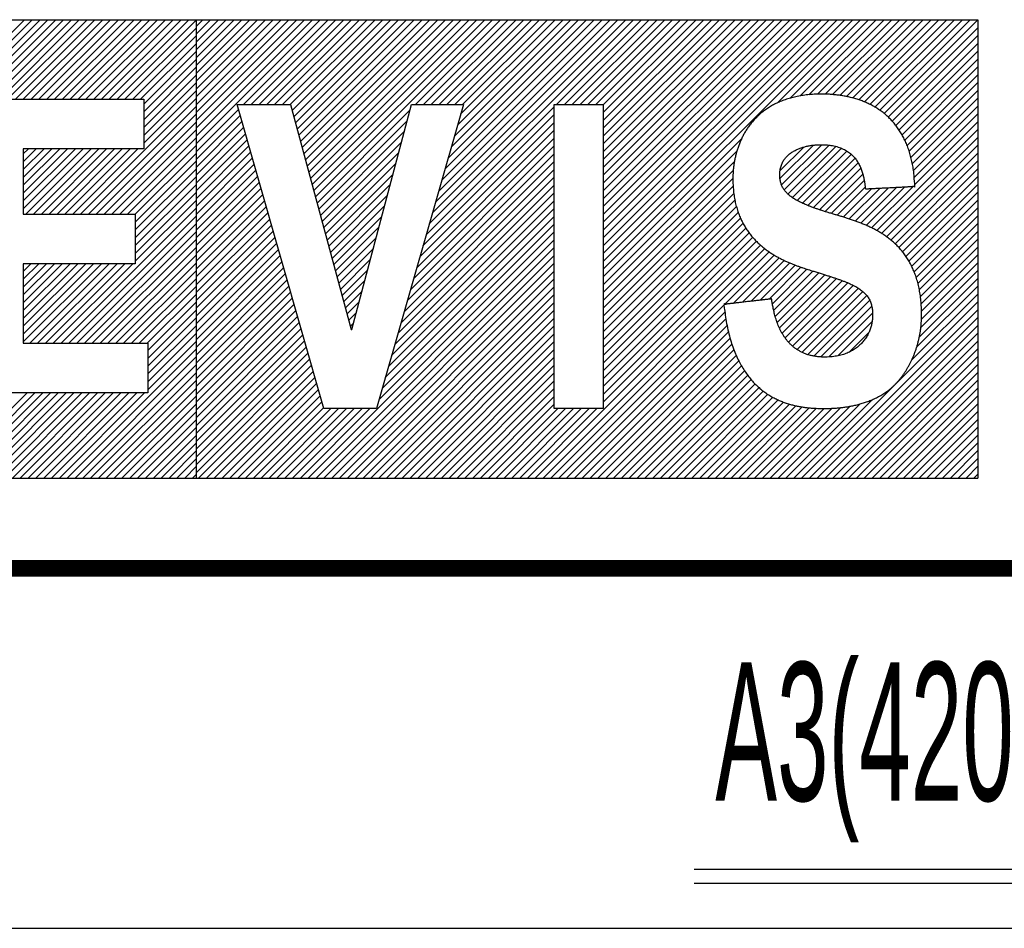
# Model space of a CAD drawing. Header units: millimetres. Extents: x 0 to 420, y -2 to 297.
# Tile 6 of 20: x 377 to 395, y 0 to 16. Entities that reach past the tile are written whole.
import ezdxf

# ---------------------------------------------------------------- set-up
doc = ezdxf.new("R2010")
doc.units = ezdxf.units.MM
doc.header["$LTSCALE"] = 23.1
doc.layers.get('0').update_dxf_attribs({"linetype": 'CONTINUOUS'})
doc.styles.add('TEXTSTYLE_3', font='txt', dxfattribs={"width": 0.5})

msp = doc.modelspace()

# ---------------------------------------------------------------- linework, layer by layer
at = {"color": 2, "linetype": 'Continuous'}
for p, q in [((363.732, 16.41), (394.306, 16.41)), ((380.195, 8.132), (380.195, 16.41)), ((394.306, 16.41), (394.306, 8.132)), ((363.732, 8.132), (394.306, 8.132))]:
    msp.add_line(p, q, dxfattribs=at)
at = {"color": 134, "linetype": 'Continuous', "true_color": 0x229a97}
for p, q in [((374.55, 13.871), (377.089, 16.41)), ((374.566, 13.746), (377.23, 16.41)), ((374.569, 13.324), (377.654, 16.41)), ((374.576, 13.615), (377.371, 16.41)), ((374.577, 13.474), (377.513, 16.41)), ((376.36, 14.974), (377.796, 16.41)), ((376.501, 14.974), (377.937, 16.41)), ((376.643, 14.974), (378.078, 16.41)), ((376.784, 14.974), (378.22, 16.41)), ((376.925, 14.974), (378.361, 16.41)), ((377.067, 14.974), (378.503, 16.41)), ((377.208, 14.974), (378.644, 16.41)), ((377.35, 14.974), (378.786, 16.41)), ((377.491, 14.974), (378.927, 16.41)), ((377.632, 14.974), (379.068, 16.41)), ((377.774, 14.974), (379.21, 16.41)), ((377.915, 14.974), (379.351, 16.41)), ((378.057, 14.974), (379.493, 16.41)), ((378.198, 14.974), (379.634, 16.41)), ((378.34, 14.974), (379.776, 16.41)), ((378.481, 14.974), (379.917, 16.41)), ((378.622, 14.974), (380.058, 16.41)), ((378.764, 14.974), (380.195, 16.405)), ((378.905, 14.974), (380.195, 16.263)), ((379.047, 14.974), (380.195, 16.122)), ((379.188, 14.974), (380.195, 15.98)), ((379.243, 14.887), (380.195, 15.839)), ((379.243, 14.746), (380.195, 15.698)), ((379.243, 14.604), (380.195, 15.556)), ((379.243, 14.463), (380.195, 15.415)), ((379.243, 14.321), (380.195, 15.273)), ((379.243, 14.18), (380.195, 15.132)), ((376.258, 14.974), (379.243, 14.974)), ((378.103, 12.899), (380.195, 14.991)), ((379.243, 14.974), (379.243, 14.077)), ((378.245, 12.899), (380.195, 14.849)), ((378.386, 12.899), (380.195, 14.708)), ((378.528, 12.899), (380.195, 14.566)), ((378.669, 12.899), (380.195, 14.425)), ((378.81, 12.899), (380.195, 14.283)), ((379.243, 14.077), (377.067, 14.077)), ((377.067, 14.077), (377.067, 12.899)), ((377.067, 13.985), (377.16, 14.077)), ((377.067, 13.843), (377.302, 14.077)), ((377.067, 13.702), (377.443, 14.077)), ((377.067, 13.56), (377.584, 14.077)), ((377.067, 13.419), (377.726, 14.077)), ((377.067, 13.277), (377.867, 14.077)), ((377.067, 13.136), (378.009, 14.077)), ((377.067, 12.995), (378.15, 14.077)), ((377.113, 12.899), (378.292, 14.077)), ((377.255, 12.899), (378.433, 14.077)), ((377.396, 12.899), (378.574, 14.077)), ((377.538, 12.899), (378.716, 14.077)), ((377.679, 12.899), (378.857, 14.077)), ((377.82, 12.899), (378.999, 14.077)), ((377.962, 12.899), (379.14, 14.077)), ((378.952, 12.899), (380.195, 14.142)), ((379.091, 12.897), (380.195, 14.001)), ((379.091, 12.756), (380.195, 13.859)), ((379.091, 12.614), (380.195, 13.718)), ((379.091, 12.473), (380.195, 13.576)), ((379.091, 12.331), (380.195, 13.435)), ((379.091, 12.19), (380.195, 13.293)), ((377.75, 10.566), (380.195, 13.011)), ((379.091, 12.048), (380.195, 13.152)), ((377.067, 12.899), (379.091, 12.899)), ((377.891, 10.566), (380.195, 12.869)), ((379.091, 12.899), (379.091, 12.003)), ((378.033, 10.566), (380.195, 12.728)), ((378.174, 10.566), (380.195, 12.586)), ((378.315, 10.566), (380.195, 12.445)), ((378.457, 10.566), (380.195, 12.303)), ((378.598, 10.566), (380.195, 12.162)), ((379.091, 12.003), (377.067, 12.003)), ((377.067, 12.003), (377.067, 10.566)), ((377.067, 11.863), (377.207, 12.003)), ((377.067, 11.722), (377.348, 12.003)), ((377.067, 11.58), (377.49, 12.003)), ((377.067, 11.439), (377.631, 12.003)), ((377.067, 11.297), (377.773, 12.003)), ((377.067, 11.156), (377.914, 12.003)), ((377.067, 11.015), (378.055, 12.003)), ((377.067, 10.873), (378.197, 12.003)), ((377.067, 10.732), (378.338, 12.003)), ((377.067, 10.59), (378.48, 12.003)), ((377.184, 10.566), (378.621, 12.003)), ((377.325, 10.566), (378.763, 12.003)), ((377.467, 10.566), (378.904, 12.003)), ((377.608, 10.566), (379.045, 12.003)), ((378.74, 10.566), (380.195, 12.021)), ((378.881, 10.566), (380.195, 11.879)), ((379.023, 10.566), (380.195, 11.738)), ((379.164, 10.566), (380.195, 11.596)), ((379.305, 10.566), (380.195, 11.455)), ((379.316, 10.435), (380.195, 11.314)), ((379.316, 10.293), (380.195, 11.172)), ((379.316, 10.152), (380.195, 11.031)), ((379.316, 10.011), (380.195, 10.889)), ((379.316, 9.869), (380.195, 10.748)), ((377.067, 10.566), (379.316, 10.566)), ((379.316, 9.728), (380.195, 10.606)), ((379.316, 10.566), (379.316, 9.669)), ((377.861, 8.132), (380.195, 10.465)), ((378.003, 8.132), (380.195, 10.324)), ((378.144, 8.132), (380.195, 10.182)), ((378.285, 8.132), (380.195, 10.041)), ((378.427, 8.132), (380.195, 9.899)), ((375.598, 8.132), (377.136, 9.669)), ((375.74, 8.132), (377.277, 9.669)), ((375.881, 8.132), (377.419, 9.669)), ((376.023, 8.132), (377.56, 9.669)), ((376.164, 8.132), (377.701, 9.669)), ((379.316, 9.669), (376.258, 9.669)), ((376.306, 8.132), (377.843, 9.669)), ((376.447, 8.132), (377.984, 9.669)), ((376.588, 8.132), (378.126, 9.669)), ((376.73, 8.132), (378.267, 9.669)), ((376.871, 8.132), (378.409, 9.669)), ((377.013, 8.132), (378.55, 9.669)), ((377.154, 8.132), (378.691, 9.669)), ((377.295, 8.132), (378.833, 9.669)), ((377.437, 8.132), (378.974, 9.669)), ((377.578, 8.132), (379.116, 9.669)), ((377.72, 8.132), (379.257, 9.669)), ((378.568, 8.132), (380.195, 9.758)), ((378.71, 8.132), (380.195, 9.616)), ((378.851, 8.132), (380.195, 9.475)), ((378.993, 8.132), (380.195, 9.334)), ((379.134, 8.132), (380.195, 9.192)), ((379.275, 8.132), (380.195, 9.051)), ((379.417, 8.132), (380.195, 8.909)), ((379.558, 8.132), (380.195, 8.768)), ((379.7, 8.132), (380.195, 8.627)), ((379.841, 8.132), (380.195, 8.485)), ((379.983, 8.132), (380.195, 8.344)), ((380.124, 8.132), (380.195, 8.202))]:
    msp.add_line(p, q, dxfattribs=at)
at = {"color": 30, "linetype": 'Continuous', "true_color": 0xfa7901}
for p, q in [((380.195, 16.294), (380.31, 16.41)), ((380.195, 16.153), (380.452, 16.41)), ((380.195, 16.011), (380.593, 16.41)), ((380.195, 15.87), (380.734, 16.41)), ((380.195, 15.729), (380.876, 16.41)), ((380.195, 15.587), (381.017, 16.41)), ((380.195, 15.446), (381.159, 16.41)), ((380.195, 15.304), (381.3, 16.41)), ((380.195, 15.163), (381.442, 16.41)), ((380.195, 15.022), (381.583, 16.41)), ((380.195, 14.88), (381.724, 16.41)), ((380.195, 14.739), (381.866, 16.41)), ((380.195, 14.597), (382.007, 16.41)), ((380.195, 14.456), (382.149, 16.41)), ((380.195, 14.314), (382.29, 16.41)), ((380.195, 14.173), (382.431, 16.41)), ((381.043, 14.88), (382.573, 16.41)), ((381.184, 14.88), (382.714, 16.41)), ((381.326, 14.88), (382.856, 16.41)), ((381.467, 14.88), (382.997, 16.41)), ((381.608, 14.88), (383.139, 16.41)), ((381.75, 14.88), (383.28, 16.41)), ((381.891, 14.88), (383.421, 16.41)), ((381.922, 14.769), (383.563, 16.41)), ((381.952, 14.657), (383.704, 16.41)), ((381.982, 14.546), (383.846, 16.41)), ((382.012, 14.435), (383.987, 16.41)), ((382.042, 14.323), (384.129, 16.41)), ((382.072, 14.212), (384.27, 16.41)), ((382.102, 14.101), (384.411, 16.41)), ((382.132, 13.99), (384.553, 16.41)), ((382.163, 13.878), (384.694, 16.41)), ((382.193, 13.767), (384.836, 16.41)), ((382.223, 13.656), (384.977, 16.41)), ((382.253, 13.544), (385.118, 16.41)), ((382.283, 13.433), (385.26, 16.41)), ((382.313, 13.322), (385.401, 16.41)), ((382.343, 13.21), (385.543, 16.41)), ((384.154, 14.88), (385.684, 16.41)), ((384.295, 14.88), (385.826, 16.41)), ((384.4, 12.721), (388.088, 16.41)), ((384.437, 14.88), (385.967, 16.41)), ((384.456, 12.919), (387.947, 16.41)), ((384.513, 13.117), (387.805, 16.41)), ((384.57, 13.315), (387.664, 16.41)), ((384.578, 14.88), (386.108, 16.41)), ((384.626, 13.514), (387.523, 16.41)), ((384.683, 13.712), (387.381, 16.41)), ((384.72, 14.88), (386.25, 16.41)), ((384.74, 13.91), (387.24, 16.41)), ((384.796, 14.108), (387.098, 16.41)), ((384.853, 14.306), (386.957, 16.41)), ((384.861, 14.88), (386.391, 16.41)), ((384.91, 14.504), (386.816, 16.41)), ((384.966, 14.702), (386.674, 16.41)), ((385.003, 14.88), (386.533, 16.41)), ((386.7, 14.88), (388.23, 16.41)), ((386.841, 14.88), (388.371, 16.41)), ((386.982, 14.88), (388.513, 16.41)), ((387.124, 14.88), (388.654, 16.41)), ((387.265, 14.88), (388.795, 16.41)), ((387.407, 14.88), (388.937, 16.41)), ((387.542, 14.874), (389.078, 16.41)), ((387.542, 14.732), (389.22, 16.41)), ((387.542, 14.591), (389.361, 16.41)), ((387.542, 14.45), (389.503, 16.41)), ((387.542, 14.308), (389.644, 16.41)), ((387.542, 14.167), (389.785, 16.41)), ((387.542, 14.025), (389.927, 16.41)), ((387.542, 13.884), (390.068, 16.41)), ((387.542, 13.743), (390.21, 16.41)), ((387.542, 13.601), (390.351, 16.41)), ((387.542, 13.46), (390.492, 16.41)), ((387.542, 13.318), (390.634, 16.41)), ((387.542, 13.177), (390.775, 16.41)), ((387.542, 13.035), (390.917, 16.41)), ((387.542, 12.894), (391.058, 16.41)), ((387.542, 12.753), (391.2, 16.41)), ((387.542, 12.611), (391.341, 16.41)), ((387.542, 12.47), (391.482, 16.41)), ((387.542, 12.328), (391.624, 16.41)), ((387.542, 12.187), (391.765, 16.41)), ((387.542, 12.045), (391.907, 16.41)), ((387.542, 11.904), (392.048, 16.41)), ((390.688, 14.908), (392.19, 16.41)), ((390.91, 14.989), (392.331, 16.41)), ((391.093, 15.031), (392.472, 16.41)), ((391.257, 15.053), (392.614, 16.41)), ((391.41, 15.065), (392.755, 16.41)), ((391.551, 15.064), (392.897, 16.41)), ((391.685, 15.057), (393.038, 16.41)), ((391.812, 15.043), (393.18, 16.41)), ((391.933, 15.022), (393.321, 16.41)), ((392.048, 14.996), (393.462, 16.41)), ((392.158, 14.964), (393.604, 16.41)), ((392.26, 14.924), (393.745, 16.41)), ((392.357, 14.88), (393.887, 16.41)), ((392.448, 14.83), (394.028, 16.41)), ((392.535, 14.776), (394.169, 16.41)), ((392.615, 14.714), (394.306, 16.405)), ((392.69, 14.648), (394.306, 16.263)), ((392.761, 14.577), (394.306, 16.122)), ((392.825, 14.5), (394.306, 15.98)), ((392.883, 14.417), (394.306, 15.839)), ((392.938, 14.33), (394.306, 15.698)), ((392.986, 14.236), (394.306, 15.556)), ((393.028, 14.137), (394.306, 15.415)), ((393.066, 14.034), (394.306, 15.273)), ((393.097, 13.923), (394.306, 15.132)), ((393.123, 13.807), (394.306, 14.991)), ((380.195, 14.032), (380.953, 14.79)), ((380.928, 14.88), (381.892, 14.88)), ((382.494, 9.387), (380.928, 14.88)), ((381.892, 14.88), (382.991, 10.814)), ((382.373, 13.099), (384.051, 14.776)), ((383.003, 10.814), (384.078, 14.88)), ((385.017, 14.88), (383.446, 9.387)), ((384.078, 14.88), (385.017, 14.88)), ((384.343, 12.523), (386.658, 14.838)), ((386.658, 14.88), (387.542, 14.88)), ((386.658, 9.387), (386.658, 14.88)), ((387.542, 14.88), (387.542, 9.387)), ((393.144, 13.688), (394.306, 14.849)), ((380.195, 13.89), (380.985, 14.68)), ((382.403, 12.988), (384, 14.584)), ((384.286, 12.325), (386.658, 14.697)), ((393.157, 13.559), (394.306, 14.708)), ((380.195, 13.749), (381.016, 14.57)), ((380.195, 13.607), (381.047, 14.46)), ((384.173, 11.929), (386.658, 14.414)), ((384.23, 12.127), (386.658, 14.555)), ((392.482, 12.601), (394.306, 14.425)), ((393.165, 13.425), (394.306, 14.566)), ((380.195, 13.466), (381.079, 14.35)), ((380.195, 13.324), (381.11, 14.24)), ((382.433, 12.876), (383.949, 14.392)), ((384.116, 11.731), (386.658, 14.273)), ((387.542, 11.763), (390.044, 14.264)), ((392.57, 12.548), (394.306, 14.283)), ((380.195, 13.183), (381.141, 14.13)), ((382.463, 12.765), (383.898, 14.2)), ((384.06, 11.533), (386.658, 14.131)), ((390.734, 13.54), (391.338, 14.144)), ((390.736, 13.684), (391.162, 14.11)), ((390.762, 13.426), (391.487, 14.152)), ((390.811, 13.335), (391.62, 14.143)), ((390.878, 13.26), (391.74, 14.122)), ((390.957, 13.197), (391.846, 14.087)), ((392.655, 12.491), (394.306, 14.142)), ((380.195, 13.042), (381.173, 14.02)), ((380.195, 12.9), (381.204, 13.91)), ((382.494, 12.654), (383.847, 14.007)), ((384.003, 11.335), (386.658, 13.99)), ((387.542, 11.621), (389.956, 14.035)), ((391.044, 13.143), (391.939, 14.038)), ((391.138, 13.096), (392.021, 13.978)), ((391.237, 13.054), (392.09, 13.906)), ((392.736, 12.431), (394.306, 14.001)), ((380.195, 12.759), (381.236, 13.8)), ((382.524, 12.542), (383.796, 13.815)), ((383.89, 10.938), (386.658, 13.707)), ((383.946, 11.136), (386.658, 13.848)), ((387.542, 11.48), (389.912, 13.849)), ((391.34, 13.015), (392.147, 13.822)), ((391.445, 12.978), (392.193, 13.727)), ((392.811, 12.364), (394.306, 13.859)), ((392.881, 12.293), (394.306, 13.718)), ((380.195, 12.617), (381.267, 13.69)), ((380.195, 12.476), (381.298, 13.58)), ((382.554, 12.431), (383.746, 13.623)), ((383.833, 10.74), (386.658, 13.565)), ((387.542, 11.338), (389.89, 13.686)), ((387.542, 11.197), (389.884, 13.539)), ((391.552, 12.944), (392.229, 13.621)), ((392.947, 12.218), (394.306, 13.576)), ((380.195, 12.335), (381.33, 13.47)), ((380.195, 12.193), (381.361, 13.36)), ((382.584, 12.32), (383.695, 13.431)), ((383.776, 10.542), (386.658, 13.424)), ((387.542, 11.056), (389.889, 13.402)), ((391.66, 12.91), (392.255, 13.505)), ((391.769, 12.878), (392.274, 13.383)), ((391.877, 12.845), (392.393, 13.361)), ((391.985, 12.811), (392.542, 13.369)), ((392.09, 12.774), (392.692, 13.376)), ((392.192, 12.736), (392.841, 13.384)), ((392.292, 12.694), (392.99, 13.392)), ((392.389, 12.649), (393.139, 13.399)), ((393.007, 12.136), (394.306, 13.435)), ((380.195, 12.052), (381.392, 13.25)), ((382.614, 12.208), (383.644, 13.238)), ((383.72, 10.344), (386.658, 13.283)), ((387.542, 10.914), (389.899, 13.271)), ((393.061, 12.049), (394.306, 13.293)), ((380.195, 11.91), (381.424, 13.139)), ((380.195, 11.769), (381.455, 13.029)), ((382.644, 12.097), (383.593, 13.046)), ((383.606, 9.948), (386.658, 13)), ((383.663, 10.146), (386.658, 13.141)), ((387.542, 10.773), (389.921, 13.151)), ((387.542, 10.631), (389.948, 13.037)), ((393.112, 11.958), (394.306, 13.152)), ((393.154, 11.859), (394.306, 13.011)), ((380.195, 11.627), (381.487, 12.919)), ((380.195, 11.486), (381.518, 12.809)), ((382.674, 11.986), (383.542, 12.854)), ((383.55, 9.75), (386.658, 12.858)), ((387.542, 10.49), (389.98, 12.928)), ((387.542, 10.348), (390.022, 12.828)), ((393.192, 11.755), (394.306, 12.869)), ((380.195, 11.345), (381.549, 12.699)), ((382.704, 11.874), (383.492, 12.662)), ((383.493, 9.552), (386.658, 12.717)), ((387.542, 10.207), (390.068, 12.733)), ((387.542, 10.066), (390.119, 12.643)), ((393.225, 11.647), (394.306, 12.728)), ((380.195, 11.203), (381.581, 12.589)), ((380.195, 11.062), (381.612, 12.479)), ((382.214, 8.132), (386.658, 12.576)), ((382.734, 11.763), (383.441, 12.469)), ((387.542, 9.924), (390.178, 12.56)), ((387.542, 9.783), (390.241, 12.482)), ((393.249, 11.53), (394.306, 12.586)), ((380.195, 10.92), (381.643, 12.369)), ((382.356, 8.132), (386.658, 12.434)), ((382.497, 8.132), (386.658, 12.293)), ((382.764, 11.652), (383.39, 12.277)), ((386.315, 8.132), (390.46, 12.276)), ((387.542, 9.641), (390.309, 12.408)), ((387.542, 9.5), (390.382, 12.339)), ((393.269, 11.408), (394.306, 12.445)), ((393.282, 11.28), (394.306, 12.303)), ((380.195, 10.779), (381.675, 12.259)), ((380.195, 10.637), (381.706, 12.149)), ((382.638, 8.132), (386.658, 12.151)), ((386.457, 8.132), (390.541, 12.216)), ((389.736, 11.27), (390.627, 12.16)), ((389.896, 11.288), (390.717, 12.109)), ((393.288, 11.145), (394.306, 12.162)), ((380.195, 10.496), (381.738, 12.039)), ((380.195, 10.355), (381.769, 11.929)), ((382.78, 8.132), (386.658, 12.01)), ((382.795, 11.54), (383.339, 12.085)), ((390.056, 11.307), (390.811, 12.062)), ((390.216, 11.325), (390.909, 12.018)), ((390.376, 11.344), (391.01, 11.977)), ((390.536, 11.362), (391.113, 11.94)), ((393.289, 11.004), (394.306, 12.021)), ((380.195, 10.213), (381.8, 11.819)), ((382.825, 11.429), (383.288, 11.893)), ((382.921, 8.132), (386.658, 11.868)), ((390.597, 11.281), (391.219, 11.904)), ((390.62, 11.163), (391.327, 11.87)), ((390.648, 11.05), (391.435, 11.837)), ((390.682, 10.943), (391.543, 11.804)), ((390.724, 10.843), (391.65, 11.77)), ((393.251, 10.683), (394.306, 11.738)), ((393.277, 10.851), (394.306, 11.879)), ((380.195, 10.072), (381.832, 11.709)), ((380.195, 9.93), (381.863, 11.599)), ((382.855, 11.318), (383.237, 11.7)), ((383.063, 8.132), (386.658, 11.727)), ((383.204, 8.132), (386.658, 11.586)), ((390.772, 10.749), (391.756, 11.734)), ((390.827, 10.663), (391.86, 11.697)), ((390.89, 10.585), (391.961, 11.656)), ((390.962, 10.515), (392.058, 11.612)), ((391.042, 10.454), (392.149, 11.561)), ((393.202, 10.493), (394.306, 11.596)), ((380.195, 9.789), (381.894, 11.489)), ((382.885, 11.206), (383.187, 11.508)), ((383.346, 8.132), (386.658, 11.444)), ((391.133, 10.403), (392.23, 11.501)), ((391.234, 10.363), (392.3, 11.429)), ((393.111, 10.26), (394.306, 11.455)), ((380.195, 9.648), (381.926, 11.379)), ((380.195, 9.506), (381.957, 11.269)), ((382.915, 11.095), (383.136, 11.316)), ((383.487, 8.132), (386.658, 11.303)), ((386.598, 8.132), (389.724, 11.258)), ((391.124, 8.132), (394.306, 11.314)), ((391.347, 10.335), (392.355, 11.343)), ((391.474, 10.32), (392.39, 11.236)), ((380.195, 9.365), (381.989, 11.159)), ((380.195, 9.223), (382.02, 11.049)), ((382.945, 10.984), (383.085, 11.124)), ((383.628, 8.132), (386.658, 11.161)), ((386.74, 8.132), (389.741, 11.132)), ((391.265, 8.132), (394.306, 11.172)), ((391.407, 8.132), (394.306, 11.031)), ((391.614, 10.319), (392.405, 11.11)), ((380.195, 9.082), (382.051, 10.939)), ((382.975, 10.872), (383.034, 10.931)), ((383.77, 8.132), (386.658, 11.02)), ((383.911, 8.132), (386.658, 10.878)), ((386.881, 8.132), (389.757, 11.007)), ((387.023, 8.132), (389.78, 10.889)), ((391.548, 8.132), (394.306, 10.889)), ((391.776, 10.34), (392.397, 10.96)), ((380.195, 8.94), (382.083, 10.828)), ((380.195, 8.799), (382.114, 10.718)), ((382.991, 10.814), (383.003, 10.814)), ((384.053, 8.132), (386.658, 10.737)), ((387.164, 8.132), (389.805, 10.772)), ((391.689, 8.132), (394.306, 10.748)), ((391.984, 10.406), (392.338, 10.76)), ((380.195, 8.658), (382.145, 10.608)), ((380.195, 8.516), (382.177, 10.498)), ((384.194, 8.132), (386.658, 10.596)), ((387.305, 8.132), (389.834, 10.66)), ((387.447, 8.132), (389.867, 10.552)), ((391.831, 8.132), (394.306, 10.606)), ((380.195, 8.375), (382.208, 10.388)), ((384.336, 8.132), (386.658, 10.454)), ((387.588, 8.132), (389.903, 10.447)), ((387.73, 8.132), (389.945, 10.347)), ((391.972, 8.132), (394.306, 10.465)), ((392.114, 8.132), (394.306, 10.324)), ((380.195, 8.233), (382.24, 10.278)), ((380.234, 8.132), (382.271, 10.168)), ((384.477, 8.132), (386.658, 10.313)), ((384.618, 8.132), (386.658, 10.171)), ((387.871, 8.132), (389.989, 10.25)), ((388.012, 8.132), (390.04, 10.159)), ((392.255, 8.132), (394.306, 10.182)), ((380.376, 8.132), (382.302, 10.058)), ((384.76, 8.132), (386.658, 10.03)), ((388.154, 8.132), (390.093, 10.071)), ((388.295, 8.132), (390.152, 9.989)), ((392.397, 8.132), (394.306, 10.041)), ((380.517, 8.132), (382.334, 9.948)), ((380.659, 8.132), (382.365, 9.838)), ((384.901, 8.132), (386.658, 9.889)), ((388.437, 8.132), (390.215, 9.91)), ((388.578, 8.132), (390.283, 9.836)), ((392.538, 8.132), (394.306, 9.899)), ((380.8, 8.132), (382.396, 9.728)), ((380.941, 8.132), (382.428, 9.618)), ((385.043, 8.132), (386.658, 9.747)), ((385.184, 8.132), (386.658, 9.606)), ((388.72, 8.132), (390.356, 9.768)), ((388.861, 8.132), (390.432, 9.703)), ((389.002, 8.132), (390.517, 9.646)), ((392.679, 8.132), (394.306, 9.758)), ((392.821, 8.132), (394.306, 9.616)), ((381.083, 8.132), (382.459, 9.508)), ((385.325, 8.132), (386.658, 9.464)), ((389.144, 8.132), (390.605, 9.592)), ((389.285, 8.132), (390.698, 9.544)), ((389.427, 8.132), (390.798, 9.503)), ((389.568, 8.132), (390.905, 9.468)), ((389.71, 8.132), (391.017, 9.439)), ((390.699, 8.132), (391.995, 9.427)), ((390.841, 8.132), (392.179, 9.47)), ((390.982, 8.132), (392.397, 9.547)), ((392.962, 8.132), (394.306, 9.475)), ((381.224, 8.132), (382.491, 9.398)), ((381.366, 8.132), (382.621, 9.387)), ((381.507, 8.132), (382.762, 9.387)), ((381.649, 8.132), (382.904, 9.387)), ((381.79, 8.132), (383.045, 9.387)), ((381.931, 8.132), (383.186, 9.387)), ((382.073, 8.132), (383.328, 9.387)), ((383.446, 9.387), (382.494, 9.387)), ((385.467, 8.132), (386.722, 9.387)), ((385.608, 8.132), (386.863, 9.387)), ((385.75, 8.132), (387.005, 9.387)), ((385.891, 8.132), (387.146, 9.387)), ((386.033, 8.132), (387.288, 9.387)), ((386.174, 8.132), (387.429, 9.387)), ((387.542, 9.387), (386.658, 9.387)), ((389.851, 8.132), (391.135, 9.416)), ((389.992, 8.132), (391.261, 9.4)), ((390.134, 8.132), (391.394, 9.391)), ((390.275, 8.132), (391.532, 9.388)), ((390.417, 8.132), (391.677, 9.392)), ((390.558, 8.132), (391.83, 9.403)), ((393.104, 8.132), (394.306, 9.334)), ((393.245, 8.132), (394.306, 9.192)), ((393.386, 8.132), (394.306, 9.051)), ((393.528, 8.132), (394.306, 8.909)), ((393.669, 8.132), (394.306, 8.768)), ((393.811, 8.132), (394.306, 8.627)), ((393.952, 8.132), (394.306, 8.485)), ((394.094, 8.132), (394.306, 8.344)), ((394.235, 8.132), (394.306, 8.202))]:
    msp.add_line(p, q, dxfattribs=at)
at = {"color": 7, "linetype": 'Continuous'}
for p, q in [((414.631, 1.062), (389.185, 1.062)), ((414.631, 0.809), (389.185, 0.809)), ((0, 0), (420, 0))]:
    msp.add_line(p, q, dxfattribs=at)
at = {"color": 7, "linetype": 'Continuous', "const_width": 0.3}
msp.add_lwpolyline([(415, 6.5), (5, 6.5)], dxfattribs=at)
at = {"color": 30, "linetype": 'Continuous', "true_color": 0xfa7901}
msp.add_open_spline([(390.583, 11.368), (390.584, 11.358), (390.587, 11.337), (390.592, 11.305), (390.598, 11.271), (390.605, 11.234), (390.612, 11.195), (390.621, 11.154), (390.631, 11.112), (390.642, 11.069), (390.655, 11.024), (390.669, 10.979), (390.685, 10.933), (390.703, 10.887), (390.723, 10.841), (390.745, 10.795), (390.77, 10.75), (390.796, 10.706), (390.826, 10.663), (390.857, 10.621), (390.892, 10.58), (390.929, 10.542), (390.97, 10.505), (391.013, 10.471), (391.06, 10.44), (391.111, 10.412), (391.165, 10.386), (391.222, 10.364), (391.283, 10.346), (391.349, 10.332), (391.418, 10.323), (391.488, 10.317), (391.556, 10.316), (391.618, 10.318), (391.676, 10.323), (391.73, 10.33), (391.781, 10.339), (391.831, 10.35), (391.878, 10.364), (391.923, 10.379), (391.966, 10.397), (392.006, 10.416), (392.045, 10.437), (392.081, 10.459), (392.116, 10.484), (392.148, 10.509), (392.178, 10.536), (392.206, 10.564), (392.232, 10.593), (392.257, 10.623), (392.279, 10.654), (392.3, 10.686), (392.318, 10.719), (392.335, 10.752), (392.35, 10.786), (392.363, 10.82), (392.374, 10.855), (392.384, 10.889), (392.391, 10.925), (392.398, 10.96), (392.402, 10.995), (392.405, 11.03), (392.406, 11.067), (392.406, 11.106), (392.404, 11.147), (392.4, 11.188), (392.393, 11.226), (392.385, 11.263), (392.374, 11.297), (392.361, 11.33), (392.346, 11.362), (392.329, 11.392), (392.309, 11.42), (392.287, 11.447), (392.262, 11.473), (392.235, 11.498), (392.206, 11.522), (392.174, 11.545), (392.139, 11.567), (392.102, 11.589), (392.063, 11.61), (392.02, 11.631), (391.975, 11.651), (391.927, 11.671), (391.877, 11.691), (391.823, 11.711), (391.767, 11.731), (391.707, 11.751), (391.645, 11.772), (391.58, 11.792), (391.512, 11.814), (391.439, 11.836), (391.364, 11.859), (391.296, 11.88), (391.242, 11.897), (391.195, 11.912), (391.147, 11.928), (391.094, 11.946), (391.039, 11.966), (390.982, 11.987), (390.924, 12.011), (390.865, 12.036), (390.804, 12.064), (390.744, 12.094), (390.683, 12.127), (390.621, 12.163), (390.561, 12.201), (390.5, 12.243), (390.441, 12.288), (390.383, 12.336), (390.327, 12.388), (390.273, 12.443), (390.22, 12.503), (390.171, 12.566), (390.124, 12.634), (390.08, 12.706), (390.04, 12.782), (390.003, 12.863), (389.972, 12.949), (389.944, 13.039), (389.92, 13.135), (389.902, 13.238), (389.891, 13.345), (389.884, 13.447), (389.882, 13.535), (389.884, 13.609), (389.888, 13.674), (389.894, 13.738), (389.903, 13.802), (389.914, 13.868), (389.928, 13.935), (389.945, 14.002), (389.965, 14.069), (389.988, 14.136), (390.014, 14.203), (390.044, 14.269), (390.077, 14.335), (390.114, 14.399), (390.155, 14.462), (390.2, 14.524), (390.249, 14.583), (390.302, 14.641), (390.36, 14.695), (390.422, 14.748), (390.489, 14.797), (390.561, 14.843), (390.638, 14.885), (390.719, 14.924), (390.806, 14.958), (390.899, 14.989), (390.996, 15.014), (391.1, 15.035), (391.21, 15.051), (391.322, 15.062), (391.433, 15.066), (391.535, 15.066), (391.626, 15.063), (391.708, 15.056), (391.789, 15.047), (391.87, 15.036), (391.95, 15.02), (392.029, 15.002), (392.106, 14.981), (392.181, 14.956), (392.255, 14.928), (392.327, 14.896), (392.398, 14.861), (392.466, 14.822), (392.532, 14.779), (392.595, 14.733), (392.656, 14.683), (392.714, 14.628), (392.769, 14.569), (392.822, 14.507), (392.871, 14.44), (392.918, 14.369), (392.96, 14.293), (392.999, 14.213), (393.035, 14.128), (393.067, 14.038), (393.094, 13.943), (393.118, 13.846), (393.138, 13.742), (393.154, 13.63), (393.16, 13.502), (393.171, 13.445), (393.166, 13.372), (393.161, 13.403), (393.142, 13.406), (393.126, 13.397), (393.103, 13.396), (393.078, 13.396), (393.049, 13.395), (393.017, 13.393), (392.982, 13.391), (392.945, 13.389), (392.906, 13.387), (392.865, 13.385), (392.823, 13.383), (392.78, 13.381), (392.737, 13.379), (392.694, 13.376), (392.651, 13.374), (392.608, 13.372), (392.566, 13.37), (392.526, 13.368), (392.488, 13.366), (392.451, 13.364), (392.417, 13.362), (392.386, 13.361), (392.359, 13.359), (392.334, 13.358), (392.314, 13.357), (392.298, 13.358), (392.287, 13.352), (392.275, 13.355), (392.275, 13.374), (392.272, 13.395), (392.268, 13.424), (392.264, 13.455), (392.258, 13.487), (392.252, 13.52), (392.246, 13.554), (392.238, 13.588), (392.229, 13.623), (392.219, 13.657), (392.207, 13.692), (392.194, 13.727), (392.179, 13.761), (392.163, 13.795), (392.145, 13.828), (392.124, 13.861), (392.102, 13.892), (392.077, 13.923), (392.05, 13.952), (392.021, 13.98), (391.988, 14.007), (391.953, 14.032), (391.916, 14.054), (391.875, 14.075), (391.831, 14.094), (391.784, 14.111), (391.733, 14.125), (391.679, 14.136), (391.621, 14.145), (391.562, 14.15), (391.507, 14.152), (391.461, 14.153), (391.427, 14.152), (391.398, 14.15), (391.37, 14.148), (391.34, 14.145), (391.309, 14.141), (391.277, 14.136), (391.245, 14.13), (391.213, 14.123), (391.181, 14.115), (391.149, 14.106), (391.116, 14.096), (391.085, 14.084), (391.053, 14.072), (391.023, 14.058), (390.993, 14.042), (390.963, 14.025), (390.935, 14.007), (390.908, 13.987), (390.883, 13.965), (390.858, 13.942), (390.836, 13.917), (390.815, 13.89), (390.796, 13.862), (390.779, 13.831), (390.765, 13.799), (390.752, 13.765), (390.742, 13.729), (390.735, 13.69), (390.731, 13.649), (390.73, 13.61), (390.73, 13.574), (390.733, 13.541), (390.738, 13.51), (390.744, 13.48), (390.752, 13.45), (390.762, 13.422), (390.775, 13.394), (390.789, 13.368), (390.805, 13.342), (390.823, 13.317), (390.844, 13.293), (390.866, 13.27), (390.891, 13.247), (390.918, 13.225), (390.947, 13.203), (390.978, 13.182), (391.011, 13.162), (391.047, 13.141), (391.085, 13.121), (391.126, 13.101), (391.169, 13.082), (391.214, 13.063), (391.262, 13.044), (391.312, 13.024), (391.365, 13.005), (391.42, 12.986), (391.478, 12.967), (391.539, 12.947), (391.602, 12.928), (391.668, 12.908), (391.734, 12.888), (391.802, 12.868), (391.87, 12.848), (391.938, 12.826), (392.008, 12.803), (392.078, 12.779), (392.148, 12.753), (392.219, 12.726), (392.289, 12.697), (392.358, 12.665), (392.427, 12.631), (392.495, 12.595), (392.562, 12.555), (392.628, 12.513), (392.692, 12.467), (392.754, 12.418), (392.813, 12.364), (392.871, 12.308), (392.926, 12.247), (392.978, 12.181), (393.026, 12.111), (393.072, 12.037), (393.114, 11.957), (393.152, 11.873), (393.186, 11.782), (393.216, 11.687), (393.241, 11.585), (393.262, 11.478), (393.277, 11.364), (393.287, 11.247), (393.291, 11.137), (393.291, 11.042), (393.289, 10.967), (393.284, 10.903), (393.277, 10.842), (393.269, 10.78), (393.259, 10.719), (393.246, 10.659), (393.232, 10.6), (393.217, 10.541), (393.2, 10.485), (393.181, 10.429), (393.161, 10.374), (393.139, 10.321), (393.116, 10.269), (393.092, 10.218), (393.066, 10.169), (393.039, 10.121), (393.011, 10.075), (392.982, 10.03), (392.952, 9.987), (392.921, 9.946), (392.889, 9.906), (392.857, 9.868), (392.823, 9.832), (392.789, 9.798), (392.754, 9.766), (392.719, 9.735), (392.683, 9.707), (392.647, 9.68), (392.61, 9.656), (392.572, 9.634), (392.534, 9.612), (392.495, 9.592), (392.456, 9.572), (392.417, 9.554), (392.378, 9.538), (392.338, 9.522), (392.299, 9.507), (392.26, 9.494), (392.221, 9.482), (392.182, 9.47), (392.144, 9.46), (392.106, 9.45), (392.068, 9.442), (392.031, 9.434), (391.994, 9.427), (391.958, 9.421), (391.923, 9.415), (391.888, 9.41), (391.854, 9.406), (391.821, 9.402), (391.789, 9.399), (391.757, 9.396), (391.727, 9.394), (391.698, 9.392), (391.67, 9.391), (391.643, 9.39), (391.617, 9.389), (391.593, 9.389), (391.571, 9.388), (391.544, 9.388), (391.51, 9.388), (391.466, 9.389), (391.414, 9.39), (391.357, 9.392), (391.296, 9.396), (391.233, 9.402), (391.167, 9.41), (391.099, 9.421), (391.028, 9.435), (390.957, 9.451), (390.884, 9.472), (390.81, 9.497), (390.736, 9.526), (390.662, 9.56), (390.588, 9.599), (390.515, 9.643), (390.442, 9.694), (390.371, 9.75), (390.302, 9.813), (390.234, 9.883), (390.169, 9.961), (390.107, 10.046), (390.048, 10.139), (389.992, 10.24), (389.94, 10.35), (389.892, 10.469), (389.849, 10.597), (389.81, 10.737), (389.778, 10.886), (389.749, 11.031), (389.738, 11.17), (389.718, 11.231), (389.728, 11.294), (389.739, 11.266), (389.759, 11.267), (389.777, 11.276), (389.801, 11.278), (389.828, 11.28), (389.858, 11.283), (389.891, 11.287), (389.926, 11.292), (389.963, 11.296), (390.002, 11.3), (390.042, 11.305), (390.083, 11.31), (390.125, 11.315), (390.167, 11.32), (390.209, 11.324), (390.25, 11.329), (390.29, 11.334), (390.33, 11.338), (390.368, 11.343), (390.403, 11.347), (390.437, 11.351), (390.468, 11.354), (390.496, 11.358), (390.52, 11.36), (390.542, 11.363), (390.563, 11.365), (390.576, 11.367), (390.583, 11.368)], degree=3, knots=[0, 0, 0, 0, 0.001157, 0.002419, 0.003785, 0.005248, 0.006795, 0.008419, 0.01011, 0.01186, 0.013666, 0.015517, 0.017407, 0.019332, 0.021282, 0.023258, 0.025252, 0.027269, 0.029299, 0.031345, 0.03341, 0.0355, 0.037617, 0.039764, 0.041956, 0.044201, 0.046514, 0.048899, 0.051367, 0.05397, 0.056749, 0.059541, 0.06217, 0.064601, 0.066823, 0.06892, 0.070956, 0.072938, 0.07485, 0.076698, 0.078497, 0.080245, 0.081947, 0.083613, 0.08524, 0.086836, 0.088406, 0.089947, 0.091472, 0.092978, 0.094466, 0.095939, 0.097398, 0.098848, 0.100286, 0.101716, 0.103133, 0.104542, 0.105942, 0.107329, 0.108692, 0.110071, 0.111505, 0.113023, 0.114641, 0.116254, 0.117774, 0.119221, 0.120628, 0.122002, 0.123351, 0.124695, 0.12604, 0.127399, 0.128785, 0.130209, 0.131681, 0.133209, 0.134808, 0.136476, 0.138223, 0.140055, 0.141981, 0.143999, 0.146118, 0.148336, 0.150662, 0.153102, 0.155668, 0.158321, 0.161052, 0.164014, 0.167278, 0.170209, 0.172249, 0.173955, 0.175957, 0.178178, 0.180463, 0.182808, 0.185248, 0.187769, 0.190356, 0.193004, 0.195708, 0.198464, 0.201268, 0.204114, 0.207003, 0.209939, 0.212917, 0.215937, 0.21901, 0.222141, 0.225339, 0.228606, 0.231956, 0.23541, 0.238987, 0.242663, 0.246442, 0.250486, 0.254866, 0.259018, 0.262378, 0.265155, 0.26764, 0.270062, 0.272592, 0.275209, 0.277863, 0.280549, 0.283281, 0.286046, 0.288846, 0.291675, 0.294535, 0.297423, 0.300348, 0.303304, 0.306299, 0.309343, 0.312436, 0.315591, 0.318819, 0.322126, 0.325535, 0.329046, 0.332687, 0.336459, 0.340384, 0.344496, 0.348819, 0.353276, 0.357721, 0.361794, 0.365187, 0.368275, 0.371448, 0.37467, 0.377839, 0.380968, 0.384084, 0.387181, 0.39026, 0.393326, 0.39638, 0.39943, 0.402481, 0.405536, 0.408611, 0.411712, 0.414846, 0.418022, 0.421255, 0.424557, 0.427939, 0.431404, 0.434968, 0.438669, 0.442533, 0.446444, 0.45037, 0.454829, 0.460025, 0.46392, 0.464639, 0.465407, 0.465943, 0.466653, 0.467507, 0.468507, 0.469641, 0.470893, 0.472258, 0.473708, 0.475236, 0.476826, 0.478468, 0.48014, 0.481836, 0.483531, 0.485219, 0.486884, 0.48851, 0.490081, 0.491585, 0.493012, 0.494337, 0.495554, 0.496642, 0.497597, 0.498395, 0.49902, 0.499469, 0.499742, 0.50032, 0.501256, 0.502411, 0.503671, 0.504953, 0.506251, 0.50759, 0.508956, 0.510344, 0.511752, 0.513177, 0.514616, 0.516065, 0.517531, 0.519007, 0.520499, 0.522007, 0.523538, 0.525089, 0.52667, 0.528288, 0.529955, 0.531672, 0.533453, 0.535316, 0.537255, 0.539284, 0.54144, 0.543747, 0.546101, 0.548353, 0.550202, 0.551414, 0.552377, 0.55349, 0.554711, 0.555939, 0.557169, 0.558432, 0.559718, 0.561012, 0.562319, 0.563635, 0.564953, 0.566273, 0.567588, 0.568903, 0.570218, 0.571528, 0.572831, 0.574135, 0.575437, 0.576746, 0.578061, 0.579387, 0.580736, 0.582116, 0.583523, 0.584965, 0.586493, 0.588137, 0.589723, 0.591082, 0.592321, 0.593549, 0.594765, 0.595954, 0.597124, 0.598288, 0.599457, 0.600634, 0.601832, 0.603059, 0.60432, 0.60562, 0.606969, 0.608377, 0.609843, 0.611374, 0.612974, 0.61465, 0.616403, 0.618234, 0.620151, 0.622157, 0.624253, 0.626439, 0.628718, 0.631094, 0.633575, 0.636167, 0.638836, 0.641544, 0.644279, 0.647046, 0.64985, 0.652697, 0.655583, 0.658497, 0.661438, 0.664399, 0.667375, 0.670368, 0.673378, 0.676399, 0.679436, 0.68249, 0.685569, 0.688677, 0.691815, 0.695008, 0.698249, 0.701562, 0.704958, 0.708453, 0.712061, 0.715807, 0.719694, 0.723742, 0.728004, 0.732521, 0.737144, 0.741628, 0.745459, 0.748197, 0.750455, 0.752859, 0.755352, 0.757781, 0.760152, 0.762512, 0.764857, 0.767171, 0.769462, 0.771726, 0.773967, 0.77618, 0.778367, 0.780527, 0.782662, 0.784763, 0.78684, 0.788881, 0.790894, 0.792877, 0.794826, 0.796743, 0.798629, 0.800478, 0.802294, 0.804082, 0.805827, 0.807529, 0.809223, 0.810938, 0.812659, 0.814355, 0.81603, 0.817694, 0.819337, 0.820964, 0.822577, 0.824166, 0.825737, 0.827286, 0.828815, 0.830321, 0.831801, 0.833255, 0.834682, 0.836077, 0.837441, 0.838775, 0.840076, 0.841335, 0.842558, 0.843745, 0.844884, 0.845971, 0.847027, 0.848052, 0.848978, 0.849777, 0.850711, 0.852058, 0.853787, 0.855851, 0.858114, 0.860487, 0.862961, 0.865551, 0.868242, 0.871027, 0.873891, 0.876838, 0.87986, 0.882957, 0.886128, 0.889381, 0.892714, 0.896143, 0.899673, 0.903322, 0.907097, 0.911026, 0.915114, 0.919399, 0.923891, 0.92863, 0.933602, 0.938829, 0.944442, 0.950516, 0.956614, 0.962043, 0.965569, 0.966237, 0.966982, 0.967611, 0.968401, 0.969327, 0.970382, 0.971564, 0.972851, 0.974235, 0.975693, 0.977221, 0.978796, 0.980411, 0.98205, 0.9837, 0.985342, 0.986964, 0.988556, 0.9901, 0.991585, 0.992992, 0.994317, 0.99554, 0.996633, 0.997578, 0.998429, 0.99924, 1, 1, 1, 1], dxfattribs=at)

# ---------------------------------------------------------------- texts
at = {"color": 2, "linetype": 'Continuous', "insert": (389.566, 4.805), "char_height": 2.5, "width": 13.75, "attachment_point": 1, "line_spacing_factor": 0.9, "style": 'TEXTSTYLE_3'}
msp.add_mtext('A3(420*297)', dxfattribs=at)

doc.saveas('drawing.dxf')
